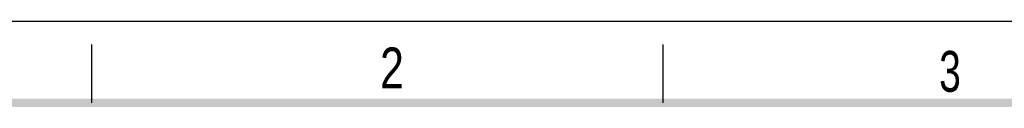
# Model space of a CAD drawing. Header units: millimetres. Extents: x 0 to 210, y 0 to 297.
# Tile 14 of 15: x 50 to 134, y 290 to 297. Entities that reach past the tile are written whole.
import ezdxf

# ---------------------------------------------------------------- set-up
doc = ezdxf.new("R2010")
doc.units = ezdxf.units.MM
doc.header["$LTSCALE"] = 19.36
doc.layers.get('0').update_dxf_attribs({"linetype": 'CONTINUOUS'})
doc.styles.add('TEXTSTYLE_2', font='txt', dxfattribs={"width": 0.75})

msp = doc.modelspace()

# ---------------------------------------------------------------- linework, layer by layer
at = {"color": 2, "linetype": 'CONTINUOUS'}
for p, q in [((0, 297), (210, 297)), ((56, 290), (56, 295)), ((105, 290), (105, 295))]:
    msp.add_line(p, q, dxfattribs=at)
at = {"color": 7, "linetype": 'CONTINUOUS', "const_width": 0.7}
msp.add_lwpolyline([(7, 290), (203, 290)], dxfattribs=at)

# ---------------------------------------------------------------- texts
at = {"color": 5, "linetype": 'CONTINUOUS', "style": 'TEXTSTYLE_2'}
for s, width, p in [('2', 0.785714, (80.731, 291.24)), ('3', 0.714286, (128.684, 290.943))]:
    msp.add_text(s, height=3.5, dxfattribs=dict(at, width=width)).set_placement(p)

doc.saveas('drawing.dxf')
